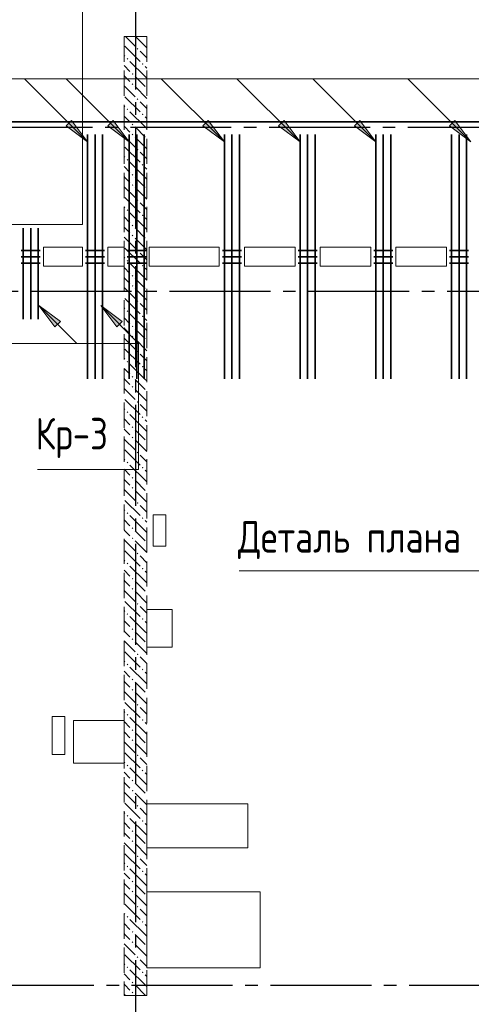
# Model space of a CAD drawing. Header units: millimetres. Extents: x 0 to 61017, y 0 to 42000.
# Tile 18 of 23: x 33923 to 37502, y 28650 to 36453. Entities that reach past the tile are written whole.
import ezdxf

# ---------------------------------------------------------------- set-up
doc = ezdxf.new("R2010")
doc.units = ezdxf.units.MM
doc.linetypes.add('______2', pattern=[270, 200, -70])
doc.linetypes.add('______5', pattern=[1100, 800, -100, 100, -100])
for name, color, linetype, lineweight in [('S1 Стержни арматуры фон', 7, 'Continuous', 25), ('Standard', 7, 'Continuous', 25), ('Оси', 40, '______5', 18), ('Позиционная метка номер позиции', 7, 'Continuous', 13), ('Поперечное армирование AW фон', 7, 'Continuous', 25), ('Примечания', 7, 'Continuous', 25)]:
    doc.layers.add(name, color=color, linetype=linetype, lineweight=lineweight)
doc.layers.add('ЖБ Перекрытие верхний уровень', color=7, linetype='Continuous', lineweight=25, true_color=0xe0e0ff)
doc.layers.add('ЖБ Стена верхний уровень', color=7, linetype='Continuous', lineweight=25, true_color=0x006e00)
doc.styles.add('GOST 2.304-81', font='txt')

msp = doc.modelspace()

# ---------------------------------------------------------------- hatches: boundary and pattern name
at = {"layer": 'ЖБ Стена верхний уровень', "linetype": 'Continuous', "lineweight": 18, "transparency": 33554687}
for points in [[(34850.5, 36223.1), (34857, 36229.6), (34863.5, 36223.1), (34857, 36216.6)], [(34770.5, 36143.1), (34777, 36149.6), (34783.4, 36143.1), (34777, 36136.6)], [(34890.5, 36103.1), (34896.9, 36109.6), (34903.4, 36103.1), (34896.9, 36096.6)], [(34810.4, 36023.1), (34816.9, 36029.6), (34823.4, 36023.1), (34816.9, 36016.6)], [(34810.4, 35943.1), (34816.9, 35949.6), (34823.4, 35943.1), (34816.9, 35936.6)], [(34850.5, 35823.1), (34857, 35829.6), (34863.5, 35823.1), (34857, 35816.6)], [(34770.5, 35743.1), (34777, 35749.6), (34783.4, 35743.1), (34777, 35736.6)], [(34890.5, 35703.1), (34896.9, 35709.6), (34903.4, 35703.1), (34896.9, 35696.6)], [(34810.4, 35623.1), (34816.9, 35629.6), (34823.4, 35623.1), (34816.9, 35616.6)], [(34810.4, 35543.1), (34816.9, 35549.6), (34823.4, 35543.1), (34816.9, 35536.6)], [(34850.5, 35423.1), (34857, 35429.6), (34863.5, 35423.1), (34857, 35416.6)], [(34770.5, 35343.1), (34777, 35349.6), (34783.4, 35343.1), (34777, 35336.6)], [(34890.5, 35303.1), (34896.9, 35309.6), (34903.4, 35303.1), (34896.9, 35296.6)], [(34810.4, 35223.1), (34816.9, 35229.6), (34823.4, 35223.1), (34816.9, 35216.6)], [(34810.4, 35143.1), (34816.9, 35149.6), (34823.4, 35143.1), (34816.9, 35136.6)], [(34850.5, 35023.1), (34857, 35029.6), (34863.5, 35023.1), (34857, 35016.6)], [(34770.5, 34943.1), (34777, 34949.6), (34783.4, 34943.1), (34777, 34936.6)], [(34890.5, 34903.1), (34896.9, 34909.6), (34903.4, 34903.1), (34896.9, 34896.6)], [(34810.4, 34823.1), (34816.9, 34829.6), (34823.4, 34823.1), (34816.9, 34816.6)], [(34810.4, 34743.1), (34816.9, 34749.6), (34823.4, 34743.1), (34816.9, 34736.6)], [(34850.5, 34623.1), (34857, 34629.6), (34863.5, 34623.1), (34857, 34616.6)], [(34770.5, 34543.1), (34777, 34549.6), (34783.4, 34543.1), (34777, 34536.6)], [(34890.5, 34503.1), (34896.9, 34509.6), (34903.4, 34503.1), (34900.3, 34500), (34893.6, 34500)], [(34900.3, 34500), (34896.9, 34496.6), (34893.6, 34500)], [(34810.4, 34423.1), (34816.9, 34429.6), (34823.4, 34423.1), (34816.9, 34416.6)], [(34810.4, 34343.1), (34816.9, 34349.6), (34823.4, 34343.1), (34816.9, 34336.6)], [(34850.5, 34223.1), (34857, 34229.6), (34863.5, 34223.1), (34857, 34216.6)], [(34770.5, 34143.1), (34777, 34149.6), (34783.4, 34143.1), (34777, 34136.6)], [(34890.5, 34103.1), (34896.9, 34109.6), (34903.4, 34103.1), (34896.9, 34096.6)], [(34810.4, 34023.1), (34816.9, 34029.6), (34823.4, 34023.1), (34816.9, 34016.6)], [(34810.4, 33943.1), (34816.9, 33949.6), (34823.4, 33943.1), (34816.9, 33936.6)], [(34850.5, 33823.1), (34857, 33829.6), (34863.5, 33823.1), (34857, 33816.6)], [(34770.5, 33743.1), (34777, 33749.6), (34783.4, 33743.1), (34777, 33736.6)], [(34890.5, 33703.1), (34896.9, 33709.6), (34903.4, 33703.1), (34896.9, 33696.6)], [(34810.4, 33623.1), (34816.9, 33629.6), (34823.4, 33623.1), (34816.9, 33616.6)], [(34810.4, 33543.1), (34816.9, 33549.6), (34823.4, 33543.1), (34816.9, 33536.6)], [(34850.5, 33423.1), (34857, 33429.6), (34863.5, 33423.1), (34857, 33416.6)], [(34770.5, 33343.1), (34777, 33349.6), (34783.4, 33343.1), (34777, 33336.6)], [(34890.5, 33303.1), (34896.9, 33309.6), (34903.4, 33303.1), (34896.9, 33296.6)], [(34810.4, 33223.1), (34816.9, 33229.6), (34823.4, 33223.1), (34816.9, 33216.6)], [(34810.4, 33143.1), (34816.9, 33149.6), (34823.4, 33143.1), (34816.9, 33136.6)], [(34850.5, 33023.1), (34857, 33029.6), (34863.5, 33023.1), (34857, 33016.6)], [(34770.5, 32943.1), (34777, 32949.6), (34783.4, 32943.1), (34777, 32936.6)], [(34890.5, 32903.1), (34896.9, 32909.6), (34903.4, 32903.1), (34896.9, 32896.6)], [(34810.4, 32823.1), (34816.9, 32829.6), (34823.4, 32823.1), (34816.9, 32816.6)], [(34810.4, 32743.1), (34816.9, 32749.6), (34823.4, 32743.1), (34816.9, 32736.6)], [(34850.5, 32623.1), (34857, 32629.6), (34863.5, 32623.1), (34857, 32616.6)], [(34770.5, 32543.1), (34777, 32549.6), (34783.4, 32543.1), (34777, 32536.6)], [(34890.5, 32503.1), (34896.9, 32509.6), (34903.4, 32503.1), (34896.9, 32496.6)], [(34810.4, 32423.1), (34816.9, 32429.6), (34823.4, 32423.1), (34816.9, 32416.6)], [(34810.4, 32343.1), (34816.9, 32349.6), (34823.4, 32343.1), (34816.9, 32336.6)], [(34850.5, 32223.1), (34857, 32229.6), (34863.5, 32223.1), (34857, 32216.6)], [(34770.5, 32143.1), (34777, 32149.6), (34783.4, 32143.1), (34777, 32136.6)], [(34890.5, 32103.1), (34896.9, 32109.6), (34903.4, 32103.1), (34896.9, 32096.6)], [(34810.4, 32023.1), (34816.9, 32029.6), (34823.4, 32023.1), (34816.9, 32016.6)], [(34810.4, 31943.1), (34816.9, 31949.6), (34823.4, 31943.1), (34816.9, 31936.6)], [(34850.5, 31823.1), (34857, 31829.6), (34863.5, 31823.1), (34857, 31816.6)], [(34770.5, 31743.1), (34777, 31749.6), (34783.4, 31743.1), (34777, 31736.6)], [(34890.5, 31703.1), (34896.9, 31709.6), (34903.4, 31703.1), (34896.9, 31696.6)], [(34810.4, 31623.1), (34816.9, 31629.6), (34823.4, 31623.1), (34816.9, 31616.6)], [(34810.4, 31543.1), (34816.9, 31549.6), (34823.4, 31543.1), (34816.9, 31536.6)], [(34850.5, 31423.1), (34857, 31429.6), (34863.5, 31423.1), (34857, 31416.6)], [(34770.5, 31343.1), (34777, 31349.6), (34783.4, 31343.1), (34777, 31336.6)], [(34890.5, 31303.1), (34896.9, 31309.6), (34903.4, 31303.1), (34896.9, 31296.6)], [(34810.4, 31223.1), (34816.9, 31229.6), (34823.4, 31223.1), (34816.9, 31216.6)], [(34810.4, 31143.1), (34816.9, 31149.6), (34823.4, 31143.1), (34816.9, 31136.6)], [(34850.5, 31023.1), (34857, 31029.6), (34863.5, 31023.1), (34857, 31016.6)], [(34770.5, 30943.1), (34777, 30949.6), (34783.4, 30943.1), (34777, 30936.6)], [(34890.5, 30903.1), (34896.9, 30909.6), (34903.4, 30903.1), (34896.9, 30896.6)], [(34810.4, 30823.1), (34816.9, 30829.6), (34823.4, 30823.1), (34816.9, 30816.6)], [(34810.4, 30743.1), (34816.9, 30749.6), (34823.4, 30743.1), (34816.9, 30736.6)], [(34850.5, 30623.1), (34857, 30629.6), (34863.5, 30623.1), (34857, 30616.6)], [(34770.5, 30543.1), (34777, 30549.6), (34783.4, 30543.1), (34777, 30536.6)], [(34890.5, 30503.1), (34896.9, 30509.6), (34903.4, 30503.1), (34896.9, 30496.6)], [(34810.4, 30423.1), (34816.9, 30429.6), (34823.4, 30423.1), (34816.9, 30416.6)], [(34810.4, 30343.1), (34816.9, 30349.6), (34823.4, 30343.1), (34816.9, 30336.6)], [(34850.5, 30223.1), (34857, 30229.6), (34863.5, 30223.1), (34857, 30216.6)], [(34770.5, 30143.1), (34777, 30149.6), (34783.4, 30143.1), (34777, 30136.6)], [(34890.5, 30103.1), (34896.9, 30109.6), (34903.4, 30103.1), (34896.9, 30096.6)], [(34810.4, 30023.1), (34816.9, 30029.6), (34823.4, 30023.1), (34816.9, 30016.6)], [(34810.4, 29943.1), (34816.9, 29949.6), (34823.4, 29943.1), (34816.9, 29936.6)], [(34850.5, 29823.1), (34857, 29829.6), (34863.5, 29823.1), (34857, 29816.6)], [(34770.5, 29743.1), (34777, 29749.6), (34783.4, 29743.1), (34777, 29736.6)], [(34890.5, 29703.1), (34896.9, 29709.6), (34903.4, 29703.1), (34896.9, 29696.6)], [(34810.4, 29623.1), (34816.9, 29629.6), (34823.4, 29623.1), (34816.9, 29616.6)], [(34810.4, 29543.1), (34816.9, 29549.6), (34823.4, 29543.1), (34816.9, 29536.6)], [(34850.5, 29423.1), (34857, 29429.6), (34863.5, 29423.1), (34857, 29416.6)], [(34770.5, 29343.1), (34777, 29349.6), (34783.4, 29343.1), (34777, 29336.6)], [(34890.5, 29303.1), (34896.9, 29309.6), (34903.4, 29303.1), (34896.9, 29296.6)], [(34810.4, 29223.1), (34816.9, 29229.6), (34823.4, 29223.1), (34816.9, 29216.6)], [(34810.4, 29143.1), (34816.9, 29149.6), (34823.4, 29143.1), (34816.9, 29136.6)], [(34850.5, 29023.1), (34857, 29029.6), (34863.5, 29023.1), (34857, 29016.6)], [(34770.5, 28943.1), (34777, 28949.6), (34783.4, 28943.1), (34777, 28936.6)], [(34890.5, 28903.1), (34896.9, 28909.6), (34903.4, 28903.1), (34896.9, 28896.6)], [(34810.4, 28823.1), (34816.9, 28829.6), (34823.4, 28823.1), (34816.9, 28816.6)], [(34810.4, 28743.1), (34816.9, 28749.6), (34823.4, 28743.1), (34816.9, 28736.6)]]:
    msp.add_hatch(color=7, dxfattribs=at).paths.add_polyline_path(points, flags=16)
at = {"layer": 'Позиционная метка номер позиции', "linetype": 'Continuous', "lineweight": 13, "transparency": 33554687}
for points in [[(34332.7, 35655.7), (34460, 35486), (34290.3, 35613.3)], [(34662.7, 35655.7), (34790, 35486), (34620.3, 35613.3)], [(35417.7, 35655.7), (35545, 35486), (35375.3, 35613.3)], [(36017.7, 35655.7), (36145, 35486), (35975.3, 35613.3)], [(36617.7, 35655.7), (36745, 35486), (36575.3, 35613.3)], [(37372.7, 35655.7), (37500, 35486), (37330.3, 35613.3)], [(34202.3, 34018.2), (34075, 34187.9), (34244.7, 34060.6)], [(34692.3, 34018.2), (34565, 34187.9), (34734.7, 34060.6)]]:
    msp.add_hatch(color=7, dxfattribs=at).paths.add_polyline_path(points, flags=16)

# ---------------------------------------------------------------- linework, layer by layer
at = {"layer": 'S1 Стержни арматуры фон', "color": 7, "linetype": 'Continuous', "lineweight": 35, "transparency": 33554687}
for p, q in [((34460, 35544), (34460, 33606)), ((34460, 35544), (34460, 33606)), ((34520, 35544), (34520, 33606)), ((34520, 35544), (34520, 33606)), ((34580, 35544), (34580, 33606)), ((34580, 35544), (34580, 33606)), ((34790, 35544), (34790, 33606)), ((34790, 35544), (34790, 33606)), ((34850, 35544), (34850, 33606)), ((34850, 35544), (34850, 33606)), ((34910, 35544), (34910, 33606)), ((34910, 35544), (34910, 33606)), ((35545, 35544), (35545, 33606)), ((35545, 35544), (35545, 33606)), ((35605, 35544), (35605, 33606)), ((35605, 35544), (35605, 33606)), ((35665, 35544), (35665, 33606)), ((35665, 35544), (35665, 33606)), ((36145, 35544), (36145, 33606)), ((36145, 35544), (36145, 33606)), ((36205, 35544), (36205, 33606)), ((36205, 35544), (36205, 33606)), ((36265, 35544), (36265, 33606)), ((36265, 35544), (36265, 33606)), ((36745, 35544), (36745, 33606)), ((36745, 35544), (36745, 33606)), ((36805, 35544), (36805, 33606)), ((36805, 35544), (36805, 33606)), ((36865, 35544), (36865, 33606)), ((36865, 35544), (36865, 33606)), ((37345, 35544), (37345, 33606)), ((37345, 35544), (37345, 33606)), ((37405, 35544), (37405, 33606)), ((37405, 35544), (37405, 33606)), ((37465, 35544), (37465, 33606)), ((37465, 35544), (37465, 33606)), ((33950, 34800), (33950, 34080)), ((34010, 34800), (34010, 34080)), ((34070, 34800), (34070, 34080))]:
    msp.add_line(p, q, dxfattribs=at)
at = {"layer": 'Standard', "color": 254, "linetype": 'Continuous', "lineweight": 35, "true_color": 0xc4c4ff, "transparency": 33554687}
msp.add_lwpolyline([(7025, 19800), (49780, 19800), (49780, 35644), (7025, 35644), (7025, 19800)], dxfattribs=at)
at = {"layer": 'ЖБ Перекрытие верхний уровень', "color": 7, "linetype": 'Continuous', "lineweight": 18, "transparency": 33554687}
for p, q in [((34420, 38800), (34420, 34830)), ((34420, 34830), (28240, 34830)), ((34110, 34500), (34110, 34650)), ((34110, 34650), (34420, 34650)), ((34420, 34650), (34420, 34500)), ((34620, 34500), (34620, 34650)), ((34620, 34650), (34750, 34650)), ((34750, 34650), (34750, 34500)), ((34950, 34500), (34950, 34650)), ((34950, 34650), (35505, 34650)), ((35505, 34650), (35505, 34500)), ((35705, 34500), (35705, 34650)), ((35705, 34650), (36105, 34650)), ((36105, 34650), (36105, 34500)), ((36305, 34500), (36305, 34650)), ((36305, 34650), (36705, 34650)), ((36705, 34650), (36705, 34500)), ((36905, 34650), (37305, 34650)), ((36905, 34500), (36905, 34650)), ((37305, 34650), (37305, 34500)), ((34420, 34500), (34110, 34500)), ((34750, 34500), (34620, 34500)), ((35505, 34500), (34950, 34500)), ((36105, 34500), (35705, 34500)), ((36705, 34500), (36305, 34500)), ((37305, 34500), (36905, 34500)), ((35080, 32530), (34980, 32530)), ((34980, 32530), (34980, 32280)), ((35080, 32280), (35080, 32530)), ((34980, 32280), (35080, 32280)), ((35130, 31780), (34930, 31780)), ((34930, 31780), (34930, 31480)), ((35130, 31480), (35130, 31780)), ((34930, 31480), (35130, 31480)), ((34280, 30930), (34180, 30930)), ((34180, 30930), (34180, 30630)), ((34280, 30630), (34280, 30930)), ((34750, 30900), (34350, 30900)), ((34350, 30900), (34350, 30560)), ((34750, 30560), (34750, 30900)), ((34180, 30630), (34280, 30630)), ((34350, 30560), (34750, 30560)), ((35730, 30240), (34930, 30240)), ((34930, 30240), (34930, 29890)), ((35730, 29890), (35730, 30240)), ((34930, 29890), (35730, 29890)), ((35830, 29540), (34930, 29540)), ((34930, 29540), (34930, 28940)), ((35830, 28940), (35830, 29540)), ((34930, 28940), (35830, 28940))]:
    msp.add_line(p, q, dxfattribs=at)
at = {"layer": 'ЖБ Стена верхний уровень', "color": 251, "linetype": '______2', "lineweight": 13, "true_color": 0x656565, "transparency": 33554687}
for p, q in [((34930, 36320), (34750, 36320)), ((34750, 36320), (34750, 34500)), ((34930, 34500), (34930, 36320)), ((34750, 34500), (34750, 28720)), ((34930, 28720), (34930, 34500)), ((34750, 28720), (34930, 28720))]:
    msp.add_line(p, q, dxfattribs=at)
at = {"layer": 'ЖБ Стена верхний уровень', "color": 9, "linetype": 'Continuous', "lineweight": 18, "true_color": 0xc7c7c7, "transparency": 33554687}
for p, q in [((34760.1, 36320), (34837, 36243.1)), ((34840.1, 36320), (34930, 36230.1)), ((34757, 36243.1), (34877, 36123.1)), ((34750, 36170.1), (34757, 36163.1)), ((34930, 36150.1), (34877, 36203.1)), ((34750, 36090.1), (34796.9, 36043.1)), ((34916.9, 36003.1), (34796.9, 36123.1)), ((34916.9, 36083.1), (34930, 36070.1)), ((34757, 36003.1), (34750, 36010.1)), ((34796.9, 35963.1), (34757, 36003.1)), ((34837, 36003.1), (34916.9, 35923.1)), ((34916.9, 36003.1), (34930, 35990.1)), ((34750, 35930.1), (34837, 35843.1)), ((34837, 35923.1), (34930, 35830.1)), ((34757, 35843.1), (34877, 35723.1)), ((34750, 35770.1), (34757, 35763.1)), ((34930, 35750.1), (34877, 35803.1)), ((34750, 35690.1), (34796.9, 35643.1)), ((34916.9, 35603.1), (34796.9, 35723.1)), ((34916.9, 35683.1), (34930, 35670.1)), ((34757, 35603.1), (34750, 35610.1)), ((34796.9, 35563.1), (34757, 35603.1)), ((34837, 35603.1), (34916.9, 35523.1)), ((34916.9, 35603.1), (34930, 35590.1)), ((34750, 35530.1), (34837, 35443.1)), ((34837, 35523.1), (34930, 35430.1)), ((34757, 35443.1), (34877, 35323.1)), ((34750, 35370.1), (34757, 35363.1)), ((34930, 35350.1), (34877, 35403.1)), ((34750, 35290.1), (34796.9, 35243.1)), ((34916.9, 35203.1), (34796.9, 35323.1)), ((34916.9, 35283.1), (34930, 35270.1)), ((34757, 35203.1), (34750, 35210.1)), ((34796.9, 35163.1), (34757, 35203.1)), ((34837, 35203.1), (34916.9, 35123.1)), ((34916.9, 35203.1), (34930, 35190.1)), ((34750, 35130.1), (34837, 35043.1)), ((34837, 35123.1), (34930, 35030.1)), ((34757, 35043.1), (34877, 34923.1)), ((34750, 34970.1), (34757, 34963.1)), ((34930, 34950.1), (34877, 35003.1)), ((34750, 34890.1), (34796.9, 34843.1)), ((34916.9, 34803.1), (34796.9, 34923.1)), ((34916.9, 34883.1), (34930, 34870.1)), ((34757, 34803.1), (34750, 34810.1)), ((34750, 34730.1), (34837, 34643.1)), ((34796.9, 34763.1), (34757, 34803.1)), ((34837, 34803.1), (34916.9, 34723.1)), ((34916.9, 34803.1), (34930, 34790.1)), ((34837, 34723.1), (34930, 34630.1)), ((34757, 34643.1), (34877, 34523.1)), ((34930, 34550.1), (34877, 34603.1)), ((34750, 34570.1), (34757, 34563.1)), ((34820.1, 34500), (34796.9, 34523.1)), ((34916.9, 34403.1), (34820.1, 34500)), ((34750, 34490.1), (34796.9, 34443.1)), ((34916.9, 34483.1), (34930, 34470.1)), ((34757, 34403.1), (34750, 34410.1)), ((34796.9, 34363.1), (34757, 34403.1)), ((34837, 34403.1), (34916.9, 34323.1)), ((34916.9, 34403.1), (34930, 34390.1)), ((34750, 34330.1), (34837, 34243.1)), ((34837, 34323.1), (34930, 34230.1)), ((34757, 34243.1), (34877, 34123.1)), ((34930, 34150.1), (34877, 34203.1)), ((34750, 34170.1), (34757, 34163.1)), ((34916.9, 34003.1), (34796.9, 34123.1)), ((34750, 34090.1), (34796.9, 34043.1)), ((34916.9, 34083.1), (34930, 34070.1)), ((34757, 34003.1), (34750, 34010.1)), ((34796.9, 33963.1), (34757, 34003.1)), ((34837, 34003.1), (34916.9, 33923.1)), ((34916.9, 34003.1), (34930, 33990.1)), ((34750, 33930.1), (34837, 33843.1)), ((34837, 33923.1), (34930, 33830.1)), ((34757, 33843.1), (34877, 33723.1)), ((34930, 33750.1), (34877, 33803.1)), ((34750, 33770.1), (34757, 33763.1)), ((34916.9, 33603.1), (34796.9, 33723.1)), ((34750, 33690.1), (34796.9, 33643.1)), ((34916.9, 33683.1), (34930, 33670.1)), ((34757, 33603.1), (34750, 33610.1)), ((34796.9, 33563.1), (34757, 33603.1)), ((34837, 33603.1), (34916.9, 33523.1)), ((34916.9, 33603.1), (34930, 33590.1)), ((34750, 33530.1), (34837, 33443.1)), ((34837, 33523.1), (34930, 33430.1)), ((34757, 33443.1), (34877, 33323.1)), ((34930, 33350.1), (34877, 33403.1)), ((34750, 33370.1), (34757, 33363.1)), ((34916.9, 33203.1), (34796.9, 33323.1)), ((34750, 33290.1), (34796.9, 33243.1)), ((34916.9, 33283.1), (34930, 33270.1)), ((34757, 33203.1), (34750, 33210.1)), ((34796.9, 33163.1), (34757, 33203.1)), ((34837, 33203.1), (34916.9, 33123.1)), ((34916.9, 33203.1), (34930, 33190.1)), ((34750, 33130.1), (34837, 33043.1)), ((34837, 33123.1), (34930, 33030.1)), ((34757, 33043.1), (34877, 32923.1)), ((34750, 32970.1), (34757, 32963.1)), ((34930, 32950.1), (34877, 33003.1)), ((34750, 32890.1), (34796.9, 32843.1)), ((34916.9, 32803.1), (34796.9, 32923.1)), ((34916.9, 32883.1), (34930, 32870.1)), ((34757, 32803.1), (34750, 32810.1)), ((34796.9, 32763.1), (34757, 32803.1)), ((34837, 32803.1), (34916.9, 32723.1)), ((34916.9, 32803.1), (34930, 32790.1)), ((34750, 32730.1), (34837, 32643.1)), ((34837, 32723.1), (34930, 32630.1)), ((34757, 32643.1), (34877, 32523.1)), ((34750, 32570.1), (34757, 32563.1)), ((34930, 32550.1), (34877, 32603.1)), ((34750, 32490.1), (34796.9, 32443.1)), ((34916.9, 32403.1), (34796.9, 32523.1)), ((34916.9, 32483.1), (34930, 32470.1)), ((34757, 32403.1), (34750, 32410.1)), ((34796.9, 32363.1), (34757, 32403.1)), ((34837, 32403.1), (34916.9, 32323.1)), ((34916.9, 32403.1), (34930, 32390.1)), ((34750, 32330.1), (34837, 32243.1)), ((34837, 32323.1), (34930, 32230.1)), ((34757, 32243.1), (34877, 32123.1)), ((34750, 32170.1), (34757, 32163.1)), ((34930, 32150.1), (34877, 32203.1)), ((34750, 32090.1), (34796.9, 32043.1)), ((34916.9, 32003.1), (34796.9, 32123.1)), ((34916.9, 32083.1), (34930, 32070.1)), ((34757, 32003.1), (34750, 32010.1)), ((34796.9, 31963.1), (34757, 32003.1)), ((34837, 32003.1), (34916.9, 31923.1)), ((34916.9, 32003.1), (34930, 31990.1)), ((34750, 31930.1), (34837, 31843.1)), ((34837, 31923.1), (34930, 31830.1)), ((34757, 31843.1), (34877, 31723.1)), ((34750, 31770.1), (34757, 31763.1)), ((34930, 31750.1), (34877, 31803.1)), ((34750, 31690.1), (34796.9, 31643.1)), ((34916.9, 31603.1), (34796.9, 31723.1)), ((34916.9, 31683.1), (34930, 31670.1)), ((34757, 31603.1), (34750, 31610.1)), ((34750, 31530.1), (34837, 31443.1)), ((34796.9, 31563.1), (34757, 31603.1)), ((34837, 31603.1), (34916.9, 31523.1)), ((34916.9, 31603.1), (34930, 31590.1)), ((34837, 31523.1), (34930, 31430.1)), ((34757, 31443.1), (34877, 31323.1)), ((34930, 31350.1), (34877, 31403.1)), ((34750, 31370.1), (34757, 31363.1)), ((34916.9, 31203.1), (34796.9, 31323.1)), ((34750, 31290.1), (34796.9, 31243.1)), ((34916.9, 31283.1), (34930, 31270.1)), ((34757, 31203.1), (34750, 31210.1)), ((34796.9, 31163.1), (34757, 31203.1)), ((34837, 31203.1), (34916.9, 31123.1)), ((34916.9, 31203.1), (34930, 31190.1)), ((34750, 31130.1), (34837, 31043.1)), ((34837, 31123.1), (34930, 31030.1)), ((34757, 31043.1), (34877, 30923.1)), ((34930, 30950.1), (34877, 31003.1)), ((34750, 30970.1), (34757, 30963.1)), ((34916.9, 30803.1), (34796.9, 30923.1)), ((34750, 30890.1), (34796.9, 30843.1)), ((34916.9, 30883.1), (34930, 30870.1)), ((34757, 30803.1), (34750, 30810.1)), ((34796.9, 30763.1), (34757, 30803.1)), ((34837, 30803.1), (34916.9, 30723.1)), ((34916.9, 30803.1), (34930, 30790.1)), ((34750, 30730.1), (34837, 30643.1)), ((34837, 30723.1), (34930, 30630.1)), ((34757, 30643.1), (34877, 30523.1)), ((34930, 30550.1), (34877, 30603.1)), ((34750, 30570.1), (34757, 30563.1)), ((34916.9, 30403.1), (34796.9, 30523.1)), ((34750, 30490.1), (34796.9, 30443.1)), ((34916.9, 30483.1), (34930, 30470.1)), ((34757, 30403.1), (34750, 30410.1)), ((34796.9, 30363.1), (34757, 30403.1)), ((34837, 30403.1), (34916.9, 30323.1)), ((34916.9, 30403.1), (34930, 30390.1)), ((34750, 30330.1), (34837, 30243.1)), ((34837, 30323.1), (34930, 30230.1)), ((34757, 30243.1), (34877, 30123.1)), ((34930, 30150.1), (34877, 30203.1)), ((34750, 30170.1), (34757, 30163.1)), ((34916.9, 30003.1), (34796.9, 30123.1)), ((34750, 30090.1), (34796.9, 30043.1)), ((34916.9, 30083.1), (34930, 30070.1)), ((34757, 30003.1), (34750, 30010.1)), ((34796.9, 29963.1), (34757, 30003.1)), ((34837, 30003.1), (34916.9, 29923.1)), ((34916.9, 30003.1), (34930, 29990.1)), ((34750, 29930.1), (34837, 29843.1)), ((34837, 29923.1), (34930, 29830.1)), ((34757, 29843.1), (34877, 29723.1)), ((34750, 29770.1), (34757, 29763.1)), ((34930, 29750.1), (34877, 29803.1)), ((34750, 29690.1), (34796.9, 29643.1)), ((34916.9, 29603.1), (34796.9, 29723.1)), ((34916.9, 29683.1), (34930, 29670.1)), ((34757, 29603.1), (34750, 29610.1)), ((34796.9, 29563.1), (34757, 29603.1)), ((34837, 29603.1), (34916.9, 29523.1)), ((34916.9, 29603.1), (34930, 29590.1)), ((34750, 29530.1), (34837, 29443.1)), ((34837, 29523.1), (34930, 29430.1)), ((34757, 29443.1), (34877, 29323.1)), ((34750, 29370.1), (34757, 29363.1)), ((34930, 29350.1), (34877, 29403.1)), ((34750, 29290.1), (34796.9, 29243.1)), ((34916.9, 29203.1), (34796.9, 29323.1)), ((34916.9, 29283.1), (34930, 29270.1)), ((34757, 29203.1), (34750, 29210.1)), ((34796.9, 29163.1), (34757, 29203.1)), ((34837, 29203.1), (34916.9, 29123.1)), ((34916.9, 29203.1), (34930, 29190.1)), ((34750, 29130.1), (34837, 29043.1)), ((34837, 29123.1), (34930, 29030.1)), ((34757, 29043.1), (34877, 28923.1)), ((34750, 28970.1), (34757, 28963.1)), ((34930, 28950.1), (34877, 29003.1)), ((34750, 28890.1), (34796.9, 28843.1)), ((34916.9, 28803.1), (34796.9, 28923.1)), ((34916.9, 28883.1), (34930, 28870.1)), ((34757, 28803.1), (34750, 28810.1)), ((34796.9, 28763.1), (34757, 28803.1)), ((34837, 28803.1), (34916.9, 28723.1)), ((34916.9, 28803.1), (34930, 28790.1)), ((34750, 28730.1), (34760.1, 28720)), ((34837, 28723.1), (34840.1, 28720))]:
    msp.add_line(p, q, dxfattribs=at)
at = {"layer": 'Оси', "color": 8, "linetype": '______5', "lineweight": -3, "transparency": 33554687}
for p, q in [((34840, 40000), (34840, 16970)), ((43300, 35600), (4600, 35600)), ((50210, 34300), (4600, 34300)), ((50210, 34300), (4600, 34300)), ((49910, 28800), (4600, 28800))]:
    msp.add_line(p, q, dxfattribs=at)
at = {"layer": 'Позиционная метка номер позиции', "color": 7, "linetype": 'Continuous', "lineweight": 13, "transparency": 33554687}
for p, q in [((34460, 35486), (33960, 35986)), ((34790, 35486), (34290, 35986)), ((35545, 35486), (35045, 35986)), ((36145, 35486), (35645, 35986)), ((36745, 35486), (36245, 35986)), ((37500, 35486), (37000, 35986)), ((34290.3, 35613.3), (34332.7, 35655.7)), ((34460, 35486), (34290.3, 35613.3)), ((34311.5, 35634.5), (34300.9, 35645.1)), ((34332.7, 35655.7), (34460, 35486)), ((34620.3, 35613.3), (34662.7, 35655.7)), ((34790, 35486), (34620.3, 35613.3)), ((34641.5, 35634.5), (34630.9, 35645.1)), ((34662.7, 35655.7), (34790, 35486)), ((35375.3, 35613.3), (35417.7, 35655.7)), ((35545, 35486), (35375.3, 35613.3)), ((35396.5, 35634.5), (35385.9, 35645.1)), ((35417.7, 35655.7), (35545, 35486)), ((35975.3, 35613.3), (36017.7, 35655.7)), ((36145, 35486), (35975.3, 35613.3)), ((35996.5, 35634.5), (35985.9, 35645.1)), ((36017.7, 35655.7), (36145, 35486)), ((36575.3, 35613.3), (36617.7, 35655.7)), ((36745, 35486), (36575.3, 35613.3)), ((36596.5, 35634.5), (36585.9, 35645.1)), ((36617.7, 35655.7), (36745, 35486)), ((37330.3, 35613.3), (37372.7, 35655.7)), ((37500, 35486), (37330.3, 35613.3)), ((37351.5, 35634.5), (37340.9, 35645.1)), ((37372.7, 35655.7), (37500, 35486)), ((34460, 35486), (34460, 35486)), ((34460, 35486), (34460, 35486)), ((34460, 35486), (34460, 35486)), ((34790, 35486), (34790, 35486)), ((34790, 35486), (34790, 35486)), ((34790, 35486), (34790, 35486)), ((35545, 35486), (35545, 35486)), ((35545, 35486), (35545, 35486)), ((35545, 35486), (35545, 35486)), ((36145, 35486), (36145, 35486)), ((36145, 35486), (36145, 35486)), ((36145, 35486), (36145, 35486)), ((36745, 35486), (36745, 35486)), ((36745, 35486), (36745, 35486)), ((36745, 35486), (36745, 35486)), ((37500, 35486), (37500, 35486)), ((37500, 35486), (37500, 35486)), ((37500, 35486), (37500, 35486)), ((34075, 34187.9), (34375, 33887.9)), ((34075, 34187.9), (34075, 34187.9)), ((34075, 34187.9), (34075, 34187.9)), ((34075, 34187.9), (34075, 34187.9)), ((34075, 34187.9), (34244.7, 34060.6)), ((34202.3, 34018.2), (34075, 34187.9)), ((34565, 34187.9), (34865, 33887.9)), ((34565, 34187.9), (34565, 34187.9)), ((34565, 34187.9), (34565, 34187.9)), ((34565, 34187.9), (34565, 34187.9)), ((34565, 34187.9), (34734.7, 34060.6)), ((34692.3, 34018.2), (34565, 34187.9)), ((34244.7, 34060.6), (34202.3, 34018.2)), ((34223.5, 34039.4), (34234.1, 34028.8)), ((34734.7, 34060.6), (34692.3, 34018.2)), ((34713.5, 34039.4), (34724.1, 34028.8))]:
    msp.add_line(p, q, dxfattribs=at)
for points in [[(42940, 35486), (42440, 35986), (33140, 35986)], [(22040, 34187.9), (22340, 33887.9), (34865, 33887.9), (34865, 32887.9), (34065, 32887.9)]]:
    msp.add_lwpolyline(points, dxfattribs=at)
at = {"layer": 'Поперечное армирование AW фон', "color": 7, "linetype": 'Continuous', "lineweight": 35, "transparency": 33554687}
for p, q in [((34085, 34625), (33935, 34625)), ((34085, 34575), (33935, 34575)), ((34445, 34625), (34595, 34625)), ((34445, 34575), (34595, 34575)), ((34775, 34625), (34925, 34625)), ((34775, 34575), (34925, 34575)), ((35530, 34625), (35680, 34625)), ((35530, 34575), (35680, 34575)), ((36130, 34625), (36280, 34625)), ((36130, 34575), (36280, 34575)), ((36730, 34625), (36880, 34625)), ((36730, 34575), (36880, 34575)), ((37330, 34625), (37480, 34625)), ((37330, 34575), (37480, 34575)), ((34085, 34525), (33935, 34525)), ((34445, 34525), (34595, 34525)), ((34775, 34525), (34925, 34525)), ((35530, 34525), (35680, 34525)), ((36130, 34525), (36280, 34525)), ((36730, 34525), (36880, 34525)), ((37330, 34525), (37480, 34525))]:
    msp.add_line(p, q, dxfattribs=at)
at = {"layer": 'Примечания', "color": 7, "linetype": 'Continuous', "lineweight": 13, "transparency": 33554687}
msp.add_lwpolyline([(37875, 33150), (37875, 32086.7), (35661, 32086.7)], dxfattribs=at)

# ---------------------------------------------------------------- texts
at = {"layer": 'Standard', "color": 7, "linetype": 'Continuous', "lineweight": 25, "transparency": 33554687, "insert": (34048.3, 32979.6), "char_height": 250, "width": 711.255, "attachment_point": 7, "style": 'GOST 2.304-81'}
msp.add_mtext('Кр-3', dxfattribs=at)
at = {"layer": 'Примечания', "color": 7, "linetype": 'Continuous', "lineweight": 25, "transparency": 33554687, "insert": (35652.7, 32178.4), "char_height": 250, "width": 2150.14, "attachment_point": 7, "style": 'GOST 2.304-81'}
msp.add_mtext('Деталь\\~плана\\~6', dxfattribs=at)

doc.saveas('drawing.dxf')
